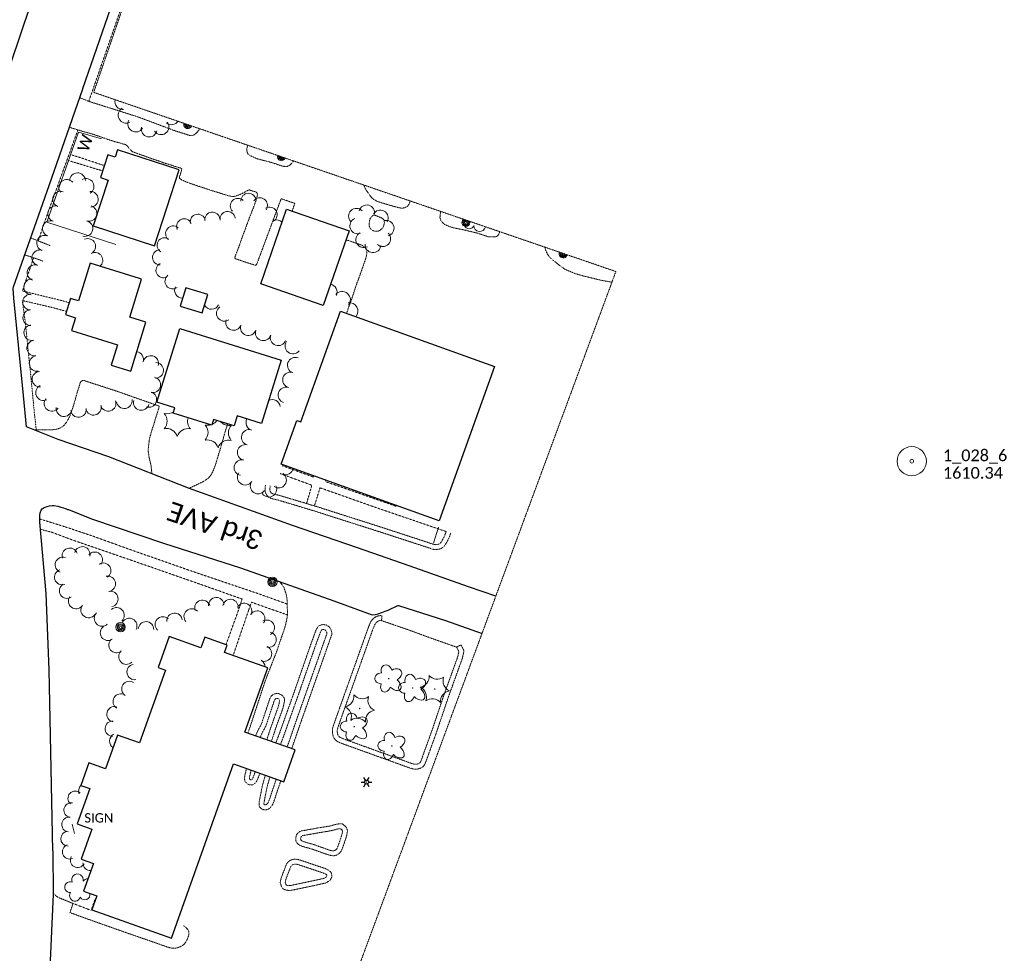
# Model space of a CAD drawing. Extents: x 386237 to 390135, y 96958 to 113752.
# Tile 15 of 116: x 387973 to 388478, y 97994 to 98474. Entities that reach past the tile are written whole.
import ezdxf
from ezdxf.enums import TextEntityAlignment as Align

# ---------------------------------------------------------------- set-up
doc = ezdxf.new("R2010")
doc.units = 0
doc.header["$MEASUREMENT"] = 0
doc.linetypes.add('Wisdot3', pattern=[0.1875, 0.125, -0.0625])
doc.linetypes.add('Wisdot5', pattern=[0.1, 0.05, -0.05])
for name, color, linetype, lineweight in [('E_BLD', 231, 'Continuous', 25), ('E_DWY', 51, 'Wisdot3', 18), ('E_LAND_Vegetation', 81, 'Continuous', 18), ('E_LTG', 21, 'Continuous', 25), ('E_MAP_Limits', 81, 'Wisdot3', 18), ('E_MAP_PassPoints', 41, 'Continuous', 18), ('E_MISCPROP', 31, 'Continuous', 18), ('E_MISCPROP_Railing', 31, 'Continuous', 18), ('E_PATH_Sidewalk', 51, 'Wisdot5', 18), ('E_RDWY', 21, 'Continuous', 25), ('E_RDWY_Name', 21, 'Continuous', 18), ('E_SGN', 21, 'Continuous', 18)]:
    doc.layers.add(name, color=color, linetype=linetype, lineweight=lineweight)
doc.styles.add('CalibriLight', font='calibril.ttf')

# ---------------------------------------------------------------- blocks, each defined once
blk = doc.blocks.new('PP')
at = {"layer": 'E_MAP_PassPoints', "lineweight": 0}
for radius in [7.5, 0.96]:
    blk.add_circle((0, 0), radius, dxfattribs=at)
blk = doc.blocks.new('LPOL')
at = {"color": 0, "linetype": 'ByBlock', "lineweight": -2, "transparency": 16777216}
for p, q in [((-4, 0), (-1.5, 0)), ((-0.75, 1.3), (-2, 3.46)), ((0.75, 1.3), (2, 3.46)), ((1.5, 0), (4, 0)), ((-2, -3.46), (-0.75, -1.3)), ((2, -3.46), (0.75, -1.3))]:
    blk.add_line(p, q, dxfattribs=at)
for radius in [1.5, 1.5, 1.5, 0.125]:
    blk.add_circle((0, 0), radius, dxfattribs=at)
blk = doc.blocks.new('CTRE')
at = {"color": 0, "linetype": 'ByBlock', "lineweight": -2, "transparency": 16777216}
blk.add_circle((0, 0), 0.223, dxfattribs=at)
for centre, start, end in [((-11.97, 8.96), 280.2067, 5.97162), ((1.81, 14.92), 220.21132, 305.97623), ((13.83, 5.89), 160.21133, 245.97624), ((-13.83, -5.9), 340.21132, 65.97623), ((-1.81, -14.93), 40.21133, 125.97624)]:
    blk.add_arc(centre, 7.87, start, end, dxfattribs=at)
at = {"color": 0, "linetype": 'ByBlock', "lineweight": -2, "transparency": 16777216, "extrusion": (0, 0, -1)}
blk.add_arc((-12.03, -9.04), 7.87, 354.07279, 79.74889, dxfattribs=at)
blk = doc.blocks.new('POLE')
at = {"color": 0, "linetype": 'ByBlock', "lineweight": -2, "transparency": 16777216}
for radius in [4.46, 3.35, 2.23, 1.12]:
    blk.add_circle((0, 0), radius, dxfattribs=at)
blk = doc.blocks.new('SIGN')
at = {"color": 0, "linetype": 'ByBlock', "lineweight": -2, "transparency": 16777216, "style": 'CalibriLight'}
blk.add_text('SIGN', height=12, dxfattribs=at).set_placement((0, 0), align=Align.MIDDLE_CENTER)
blk = doc.blocks.new('DTRE')
at = {"color": 0, "linetype": 'ByBlock', "lineweight": -2, "transparency": 16777216}
blk.add_circle((-0.18, 0), 0.183, dxfattribs=at)
for centre, major_axis, ratio in [((-1.87, 5.32), (1.36, -4.98), 0.782863), ((4.06, 2.74), (-5.27, -2.93), 0.691916), ((-5.87, 0.15), (4.93, -0.12), 0.832022), ((-2.49, -5.24), (1.8, 4.86), 0.716896), ((3.54, -3.71), (-5.01, 4.58), 0.560249)]:
    blk.add_ellipse(centre, major_axis=major_axis, ratio=ratio, start_param=1.570796, end_param=4.712389, dxfattribs=at)

msp = doc.modelspace()

# ---------------------------------------------------------------- linework, layer by layer
at = {"layer": 'E_BLD'}
for p, q in [((388018.27, 98404.41), (388014.46, 98392.67)), ((388021.96, 98403.22), (388018.27, 98404.41)), ((388023.2, 98407.01), (388021.96, 98403.22)), ((388054.83, 98396.74), (388023.2, 98407.01)), ((388014.46, 98392.67), (388018.36, 98391.4)), ((388042.16, 98357.74), (388054.83, 98396.74)), ((388018.36, 98391.4), (388010.74, 98367.95)), ((388096.73, 98338.12), (388109.98, 98376.46)), ((388109.98, 98376.46), (388142.05, 98365.37)), ((388010.74, 98367.95), (388042.16, 98357.74)), ((388142.05, 98365.37), (388128.81, 98327.03)), ((388009.1, 98348.72), (388003.09, 98329.36)), ((388034.45, 98340.85), (388009.1, 98348.72)), ((388029.5, 98320.98), (388035.56, 98340.5)), ((388035.56, 98340.5), (388034.45, 98340.85)), ((388128.81, 98327.03), (388096.73, 98338.12)), ((388058.22, 98336.14), (388055.3, 98326.7)), ((388069.61, 98332.63), (388058.22, 98336.14)), ((388066.7, 98323.19), (388069.61, 98332.63)), ((387999.02, 98330.62), (387996.45, 98322.33)), ((388003.09, 98329.36), (387999.02, 98330.62)), ((387996.45, 98322.33), (388001.59, 98320.74)), ((388055.3, 98326.7), (388066.7, 98323.19)), ((388117.33, 98267.25), (388137.73, 98324.04)), ((388137.73, 98324.04), (388216.77, 98295.65)), ((388001.59, 98320.74), (387999.53, 98314.11)), ((388037.79, 98318.41), (388029.5, 98320.98)), ((388029.99, 98293.28), (388037.79, 98318.41)), ((387999.53, 98314.11), (388023.13, 98306.79)), ((388043.37, 98277.32), (388055.12, 98315.16)), ((388055.12, 98315.16), (388107.22, 98298.98)), ((388023.13, 98306.79), (388019.9, 98296.41)), ((388107.22, 98298.98), (388097.12, 98266.45)), ((388019.9, 98296.41), (388029.99, 98293.28)), ((388216.77, 98295.65), (388188.34, 98216.51)), ((388052.63, 98274.45), (388043.37, 98277.32)), ((388051.81, 98271.81), (388052.63, 98274.45)), ((388071.66, 98265.65), (388051.81, 98271.81)), ((388072.54, 98268.5), (388071.66, 98265.65)), ((388083.09, 98265.23), (388072.54, 98268.5)), ((388084.67, 98270.31), (388083.09, 98265.23)), ((388097.12, 98266.45), (388084.67, 98270.31)), ((388107.23, 98245.64), (388115.25, 98267.99)), ((388115.25, 98267.99), (388117.33, 98267.25)), ((388188.34, 98216.51), (388107.23, 98245.64)), ((388049.76, 98157.15), (388044.05, 98141.13)), ((388066.04, 98151.34), (388049.76, 98157.15)), ((388068, 98156.84), (388066.04, 98151.34)), ((388079.48, 98152.74), (388068, 98156.84)), ((388078.13, 98148.97), (388079.48, 98152.74)), ((388100.38, 98141.03), (388078.13, 98148.97)), ((388047.75, 98139.8), (388034.43, 98102.47)), ((388044.05, 98141.13), (388047.75, 98139.8)), ((388088.61, 98108.04), (388100.38, 98141.03)), ((388023.22, 98106.47), (388017.07, 98089.24)), ((388034.43, 98102.47), (388023.22, 98106.47)), ((388114.38, 98098.85), (388088.61, 98108.04)), ((388108.56, 98082.56), (388114.38, 98098.85)), ((388008.53, 98092.29), (388004.37, 98080.62)), ((388017.07, 98089.24), (388008.53, 98092.29)), ((388050.86, 98002.2), (388082.8, 98091.75)), ((388082.8, 98091.75), (388108.56, 98082.56)), ((388004.37, 98080.62), (388008.91, 98079)), ((388008.91, 98079), (388002.47, 98060.92)), ((388002.47, 98060.92), (388010.09, 98058.2)), ((388010.09, 98058.2), (388004.61, 98042.83)), ((388004.61, 98042.83), (388010.85, 98040.61)), ((388010.85, 98040.61), (388005.77, 98026.35)), ((388005.77, 98026.35), (388012.56, 98023.93)), ((388012.56, 98023.93), (388010, 98016.77)), ((388010, 98016.77), (388050.86, 98002.2))]:
    msp.add_line(p, q, dxfattribs=at)
at = {"layer": 'E_DWY', "flags": 128}
for points in [[(388065.29, 98417.81), (388065, 98417.16), (388064.02, 98415.9), (388062.91, 98414.9), (388061.72, 98414.26), (388059.95, 98414.38), (388058.26, 98414.98), (388056.73, 98415.5), (388054.8, 98416.05), (388052.99, 98416.63), (388033.05, 98424.07), (388008.48, 98431.82), (388003.82, 98433.7)], [(387998.53, 98418.5), (388006.33, 98416.12), (388008.85, 98415.48), (388011.51, 98414.65), (388013.85, 98413.83), (388016.35, 98412.97), (388018, 98412.38), (388019.59, 98411.85), (388021.91, 98411.1), (388024.16, 98410.56), (388025.97, 98409.98), (388027.46, 98409.57), (388028.39, 98408.74), (388029.38, 98407.44), (388030.83, 98406), (388034.08, 98404.8), (388038.36, 98403.3), (388041.36, 98402.19), (388043.86, 98401.41), (388046.94, 98400.28), (388048.91, 98399.67), (388050.87, 98399.11), (388052.67, 98398.45), (388053.92, 98398.09), (388054.64, 98397.83), (388055.16, 98397.74), (388055.74, 98397.54), (388056.16, 98397.16), (388056.01, 98396.19), (388055.53, 98394.6), (388055.04, 98393.21), (388055.02, 98392.4), (388056, 98391.58), (388057.91, 98390.72), (388059.87, 98389.96), (388063.45, 98388.7), (388066.71, 98387.66), (388069.62, 98386.64), (388072.19, 98385.83), (388075.21, 98384.92), (388077.86, 98384.07), (388079.77, 98383.48), (388082.41, 98382.89), (388083.8, 98383.16), (388086.22, 98384.08), (388088.3, 98385.1), (388089.63, 98385.92), (388090.85, 98386.39), (388092.34, 98385.85), (388093.39, 98385.56), (388093.97, 98385.43), (388094.86, 98384.87), (388095, 98383.52), (388094.69, 98382.29), (388094.1, 98380.4), (388093.39, 98378.35), (388091.8, 98374.32), (388090.53, 98371.04), (388089, 98366.92), (388087.89, 98363.8), (388086.94, 98361.32), (388086.16, 98359.11), (388085.65, 98357.59), (388085.18, 98356.3), (388084.5, 98354.64), (388083.78, 98352.75), (388083.42, 98351.9), (388083.55, 98351.14), (388084.21, 98350.87), (388086.27, 98350.2), (388087.89, 98349.61), (388089.35, 98349.12), (388090.62, 98348.76), (388092.03, 98348.32), (388092.73, 98348.09), (388093.28, 98347.88), (388093.79, 98347.66), (388093.83, 98347.63), (388094.26, 98347.69), (388094.69, 98348.26), (388107.13, 98381.69), (388107.49, 98381.71), (388108.77, 98381.31), (388114.2, 98379.46), (388112.86, 98375.46)], [(388113.61, 98401.23), (388113.01, 98400.43), (388111.62, 98399.06), (388110.11, 98398.33), (388108.05, 98398.53), (388106.08, 98399.18), (388103.94, 98399.88), (388101.69, 98400.59), (388100.44, 98400.96), (388095.01, 98402.29), (388093.46, 98402.97), (388091.52, 98403.85), (388090.17, 98404.84), (388089.62, 98406.15), (388089.55, 98407.34), (388089.89, 98408.82), (388090.23, 98409.26)], [(388173.47, 98380.7), (388173, 98379.34), (388172.23, 98378.06), (388170.7, 98377.24), (388169.18, 98376.94), (388167.74, 98377.24), (388165.76, 98377.68), (388163.38, 98378.4), (388161.48, 98378.93), (388158.59, 98379.8), (388156.37, 98380.58), (388154.65, 98381.56), (388153.53, 98382.55), (388150.9, 98386.16), (388149.91, 98388.16), (388149.67, 98388.86)], [(388152.31, 98368.47), (388152.63, 98370.87), (388152.93, 98371.71), (388153.68, 98372.7), (388154.2, 98373.14), (388154.84, 98373.34), (388155.33, 98373.41), (388159.19, 98371.8)], [(388219.46, 98364.91), (388218.9, 98363.56), (388218.16, 98362.6), (388217.26, 98362.33), (388215.57, 98362.21), (388213.68, 98362.28), (388210.96, 98363.18), (388208.1, 98364.14), (388205.73, 98364.73), (388203.26, 98365.31), (388200.28, 98366), (388197.59, 98366.54), (388195.59, 98366.96), (388193.63, 98367.53), (388191.12, 98368.67), (388189.24, 98370.45), (388188.73, 98372.11), (388188.81, 98373.57), (388189.12, 98375.32)], [(388159.19, 98371.8), (388160, 98370.86), (388160.26, 98369.53), (388159.76, 98367.62), (388158.92, 98366.42), (388157.96, 98365.64), (388156.96, 98365.2), (388155.55, 98365.15), (388154.02, 98365.58), (388153.05, 98366.49), (388152.53, 98367.44), (388152.31, 98368.47)], [(387978.67, 98361.72), (387988.56, 98357.79)], [(388140.8, 98322.93), (388141.67, 98325.61), (388142.41, 98327.64), (388142.72, 98328.43), (388143.46, 98330.45), (388144.09, 98332.38), (388144.82, 98334.58), (388145.5, 98336.79), (388146.48, 98339.45), (388147.32, 98341.67), (388148.4, 98344.7), (388149.23, 98347.09), (388150.52, 98350.82), (388150.96, 98352.41), (388151.19, 98353.47), (388151.18, 98355.27), (388150.3, 98356.9), (388149.42, 98357.55), (388148.59, 98358.03), (388140.48, 98360.82)], [(387975.61, 98353.02), (387977.97, 98352.25), (387979.87, 98351.58), (387981.98, 98350.89), (387983.89, 98350.19), (387984.95, 98349.77)], [(388277.03, 98339), (388271.93, 98339.88), (388263.58, 98341.87), (388257.98, 98343.46), (388252.88, 98345.64), (388249.5, 98348.1), (388246.39, 98350.61), (388244.93, 98351.91), (388243.78, 98353.69), (388242.94, 98355.61), (388242.61, 98356.97)], [(388040.9, 98240.62), (388040.37, 98245.17), (388039.88, 98247.05), (388039.4, 98249.01), (388039.23, 98250.44), (388038.99, 98252.22), (388039.02, 98253.93), (388039.28, 98256.21), (388039.49, 98257.97), (388039.75, 98259.19), (388040.26, 98260.97), (388040.77, 98262.82), (388041.16, 98264.08), (388041.82, 98265.85), (388042.18, 98267.13), (388042.57, 98268.76), (388042.72, 98269.13), (388043.36, 98271.04), (388043.95, 98272.91), (388044.43, 98274.56), (388044.63, 98275.27), (388044.65, 98275.37), (388022.71, 98283.07), (388005.66, 98288.62), (388004.74, 98288.32), (388004.17, 98287.65), (388003.51, 98285.49), (388002.68, 98283.06), (388001.61, 98279.2), (388000.65, 98275.8), (387999.67, 98272.9), (387998.8, 98270.42), (387997.84, 98268.46), (387996.99, 98267.18), (387996.01, 98265.71), (387993.95, 98264.2), (387992.11, 98263.56), (387991, 98263.4), (387989.86, 98263.23), (387980.49, 98263.14)], [(388059.92, 98233.19), (388066.8, 98236.41), (388069.79, 98238.29), (388070.73, 98239.42), (388071.58, 98240.71), (388072.06, 98241.62), (388072.82, 98243.48), (388073.51, 98245.33), (388074.32, 98248.05), (388075.29, 98251.25), (388075.93, 98253.33), (388076.64, 98255.77), (388077.21, 98257.8), (388078.2, 98261.39), (388079.72, 98266.27)], [(388194.26, 98210.07), (388193.16, 98207.21), (388191.96, 98205.02), (388190.77, 98203.3), (388189.38, 98202.24), (388187.82, 98201.86), (388186.5, 98201.73), (388184.79, 98201.92), (388183.71, 98202.38), (388159.43, 98210.32), (388124.13, 98221.58), (388105.79, 98227.1), (388103.03, 98227.72), (388101.94, 98228.06), (388100.61, 98228.73), (388099.6, 98229.98), (388099, 98231.48), (388098.91, 98232.59), (388099.01, 98233.97), (388099.15, 98234.84)], [(388191.93, 98210.97), (388190.89, 98208.26), (388189.83, 98206.34), (388188.94, 98205.05), (388188.28, 98204.54), (388187.4, 98204.34), (388186.51, 98204.25), (388185.44, 98204.36), (388184.59, 98204.73), (388160.19, 98212.7), (388124.87, 98223.97), (388106.42, 98229.51), (388103.68, 98230.14), (388102.87, 98230.39), (388102.21, 98230.72), (388101.78, 98231.25), (388101.46, 98232.06), (388101.41, 98232.6), (388101.49, 98233.68), (388101.62, 98234.44)], [(388106.56, 98185.2), (388108.65, 98182.26), (388109.78, 98178.8), (388110.3, 98175.8), (388110.28, 98173.23), (388110.36, 98171.22), (388110.51, 98168.79), (388110.22, 98166.59), (388109.85, 98164.62), (388109.33, 98162.57), (388108.53, 98159.96), (388107.5, 98157.04), (388106.73, 98154.87), (388105.64, 98151.57), (388105.02, 98149.75), (388099.13, 98134.66), (388090.19, 98107.48)], [(388158.72, 98165.25), (388159.03, 98167.73), (388158.18, 98167.84), (388156.98, 98167.69), (388155.99, 98167.29), (388154.85, 98166.62), (388153.98, 98165.75), (388153.38, 98164.99), (388152.85, 98163.86), (388152.53, 98163.13), (388152.2, 98162.4), (388146.16, 98145.43), (388137.01, 98119.83), (388134.03, 98111.37), (388133.52, 98109.49), (388133.48, 98108.12), (388133.65, 98107.02), (388133.86, 98106.08), (388134.25, 98105.12), (388135.1, 98103.94), (388136.04, 98103.27), (388136.65, 98102.95), (388137.29, 98102.65), (388138, 98102.33), (388172.25, 98089.98), (388173.9, 98089.39), (388175.15, 98089.1), (388176.74, 98088.98), (388178.64, 98089.46), (388180.14, 98090.38), (388181, 98091.56), (388181.6, 98093.11), (388186.91, 98107.79), (388193.07, 98126.07), (388200.21, 98145.83), (388201.06, 98149.78), (388199.51, 98152.8), (388197.28, 98151.65)], [(388158.72, 98165.25), (388158.17, 98165.32), (388157.61, 98165.25), (388157.11, 98165.05), (388156.4, 98164.63), (388155.84, 98164.07), (388155.51, 98163.66), (388155.13, 98162.83), (388154.81, 98162.11), (388154.52, 98161.47), (388148.51, 98144.59), (388139.37, 98119), (388136.42, 98110.63), (388136.01, 98109.12), (388135.99, 98108.28), (388136.11, 98107.48), (388136.25, 98106.83), (388136.45, 98106.34), (388136.89, 98105.74), (388137.36, 98105.4), (388137.76, 98105.19), (388138.33, 98104.93), (388138.93, 98104.65), (388173.1, 98092.33), (388174.61, 98091.79), (388175.53, 98091.58), (388176.52, 98091.5), (388177.66, 98091.79), (388178.41, 98092.25), (388178.78, 98092.76), (388179.26, 98093.99), (388184.54, 98108.61), (388190.71, 98126.9), (388197.8, 98146.53), (388198.43, 98149.43), (388197.28, 98151.65)], [(388158.72, 98165.25), (388172.07, 98160.7), (388181.36, 98157.26), (388197.3, 98151.62)], [(388104.46, 98102.39), (388106.7, 98108.39), (388113.46, 98127.35), (388122.5, 98153.29), (388124.73, 98159.4), (388125.3, 98160.76), (388126.28, 98162.42), (388127.59, 98162.99), (388128.68, 98163.23), (388129.78, 98163.16), (388130.93, 98162.69), (388131.92, 98162), (388132.67, 98160.88), (388133.09, 98159.77), (388133.18, 98158.78), (388133.14, 98157.99), (388128.1, 98143.63), (388117.19, 98112.75), (388112.63, 98099.48)], [(388106.81, 98101.55), (388109.05, 98107.54), (388115.81, 98126.52), (388124.85, 98152.45), (388127.06, 98158.49), (388127.54, 98159.64), (388128.02, 98160.45), (388128.37, 98160.6), (388128.87, 98160.71), (388129.22, 98160.69), (388129.73, 98160.48), (388130.1, 98160.22), (388130.43, 98159.73), (388130.63, 98159.2), (388130.67, 98158.73), (388130.66, 98158.48), (388125.74, 98144.46), (388114.83, 98113.57), (388110.28, 98100.32)], [(388102.16, 98103.21), (388104.56, 98110.45), (388108.05, 98120.08), (388108.39, 98121.36), (388108.61, 98122.31), (388108.93, 98124.04), (388108.83, 98125.55), (388107.89, 98126.73), (388106.77, 98127.48), (388105.29, 98127.89), (388103.75, 98127.69), (388102.26, 98126.68), (388101.42, 98125.33), (388097.06, 98112.12), (388096.41, 98110.96), (388095.66, 98109.58), (388094.64, 98107.5), (388094.12, 98106.08)], [(388099.8, 98104.05), (388102.19, 98111.26), (388105.66, 98120.82), (388105.96, 98121.96), (388106.16, 98122.82), (388106.41, 98124.19), (388106.39, 98124.6), (388106.17, 98124.87), (388105.71, 98125.18), (388105.11, 98125.34), (388104.66, 98125.29), (388104.11, 98124.91), (388103.71, 98124.26), (388099.36, 98111.11), (388098.6, 98109.75), (388097.88, 98108.43), (388096.94, 98106.52), (388096.48, 98105.24)], [(388089.43, 98089.39), (388088.81, 98086.72), (388088.56, 98085.62), (388088.35, 98084.23), (388088.71, 98082.53), (388090.64, 98080.89), (388092.9, 98081.04), (388094.25, 98082.17), (388094.99, 98083.45), (388095.23, 98084.09), (388095.25, 98084.14), (388096.31, 98086.94)], [(388091.8, 98088.54), (388091.25, 98086.16), (388091.02, 98085.16), (388090.89, 98084.3), (388090.98, 98083.88), (388091.48, 98083.46), (388091.92, 98083.49), (388092.31, 98083.8), (388092.72, 98084.52), (388092.93, 98085.08), (388092.96, 98085.14), (388093.96, 98087.77)], [(388099.11, 98085.94), (388097.73, 98081.16), (388097.21, 98078.85), (388096.86, 98076.93), (388096.51, 98075.28), (388096.18, 98073.66), (388095.89, 98071.96), (388095.9, 98069.79), (388097.59, 98068.34), (388099.21, 98068.04), (388100.48, 98068.42), (388101.41, 98069.02), (388102.6, 98070.43), (388103.35, 98072.08), (388103.96, 98073.67), (388104.48, 98075.51), (388107.06, 98083.1)], [(388101.47, 98085.09), (388100.15, 98080.54), (388099.66, 98078.35), (388099.31, 98076.44), (388098.96, 98074.77), (388098.64, 98073.2), (388098.39, 98071.75), (388098.39, 98070.95), (388098.71, 98070.68), (388099.07, 98070.61), (388099.42, 98070.71), (388099.73, 98070.92), (388100.47, 98071.78), (388101.05, 98073.05), (388101.58, 98074.46), (388102.1, 98076.26), (388104.71, 98083.94)], [(388126.66, 98058.93), (388117.39, 98057.26), (388115.88, 98056.44), (388115.02, 98055.11), (388114.71, 98053.75), (388114.76, 98052.21), (388115.62, 98050.77), (388116.59, 98050.02), (388117.4, 98049.69), (388117.78, 98049.52), (388118.09, 98049.36), (388123.41, 98047.85)], [(388123.25, 98047.9), (388130.73, 98045.23), (388131.59, 98044.95), (388132.66, 98044.71), (388134.12, 98044.51), (388135.62, 98044.82), (388137.01, 98045.77), (388137.93, 98046.81), (388138.59, 98048.22), (388139.34, 98050.29), (388139.68, 98051.31), (388140.21, 98052.86), (388140.6, 98054.17), (388140.96, 98055.4), (388141.3, 98057.39), (388140.6, 98059.28), (388138.6, 98060.91), (388136.51, 98060.85), (388134.92, 98060.57), (388132.72, 98059.92), (388130.62, 98059.53), (388128.84, 98059.29), (388127.34, 98059.01), (388126.81, 98058.95)], [(388127.11, 98056.47), (388118.23, 98054.87), (388117.64, 98054.55), (388117.36, 98054.12), (388117.22, 98053.51), (388117.24, 98052.93), (388117.52, 98052.46), (388117.85, 98052.21), (388118.38, 98051.99), (388118.87, 98051.78), (388119.03, 98051.69), (388124.09, 98050.26)], [(388124.09, 98050.26), (388131.53, 98047.59), (388132.24, 98047.37), (388133.1, 98047.18), (388134.04, 98047.05), (388134.62, 98047.17), (388135.34, 98047.66), (388135.82, 98048.2), (388136.27, 98049.18), (388136.98, 98051.12), (388137.32, 98052.12), (388137.83, 98053.62), (388138.2, 98054.88), (388138.52, 98055.97), (388138.72, 98057.15), (388138.49, 98057.77), (388137.74, 98058.39), (388136.77, 98058.36), (388135.49, 98058.13), (388133.31, 98057.49), (388131.02, 98057.06), (388129.24, 98056.82), (388127.72, 98056.54), (388127.11, 98056.47)], [(388123.45, 98029.14), (388112.74, 98026.85), (388111.66, 98026.73), (388110.11, 98026.83), (388108.41, 98027.34), (388107.28, 98028.8), (388106.71, 98030.85), (388107.08, 98032.57), (388107.55, 98034.02), (388107.84, 98034.84), (388108.33, 98036.1), (388108.91, 98037.57), (388109.46, 98039.04), (388109.89, 98040.16), (388110.57, 98041.14), (388111.51, 98041.99), (388112.65, 98042.49), (388113.79, 98042.8), (388114.97, 98042.78), (388115.67, 98042.66), (388115.97, 98042.63), (388122.1, 98040.58)], [(388122.93, 98031.59), (388112.35, 98029.32), (388111.61, 98029.24), (388110.55, 98029.31), (388109.9, 98029.5), (388109.56, 98029.94), (388109.28, 98030.93), (388109.49, 98031.92), (388109.91, 98033.21), (388110.19, 98033.96), (388110.66, 98035.19), (388111.24, 98036.67), (388111.8, 98038.15), (388112.12, 98038.98), (388112.46, 98039.48), (388112.88, 98039.86), (388113.49, 98040.13), (388114.11, 98040.3), (388114.74, 98040.28), (388115.31, 98040.19), (388115.41, 98040.18), (388121.31, 98038.21)], [(388122.1, 98040.58), (388130.07, 98037.92), (388130.9, 98037.49), (388131.69, 98037.09), (388132.79, 98036.06), (388133.35, 98034.05), (388132.46, 98032.08), (388130.29, 98030.64), (388123.46, 98029.14)], [(388121.31, 98038.21), (388129.09, 98035.62), (388129.76, 98035.26), (388130.25, 98035.02), (388130.57, 98034.71), (388130.7, 98034.25), (388130.48, 98033.77), (388129.3, 98032.98), (388122.93, 98031.59)], [(387990.2, 98025.57), (387991.73, 98023.83), (387992.83, 98023.18), (387994.79, 98022.33), (388000.35, 98020.06), (387998.8, 98015.36), (388008.18, 98011.95), (388021.8, 98007.14), (388029.9, 98004.28), (388041.17, 98000.39), (388048.85, 97997.66), (388051.23, 97997.07), (388053.11, 97997.11), (388055.46, 97997.83), (388057.3, 97998.97), (388058.09, 98000.04), (388058.94, 98001.49), (388059.5, 98002.95), (388059.78, 98003.81), (388059.9, 98004.38), (388059.88, 98005.48), (388059.71, 98005.9), (388059.37, 98006.49), (388058.11, 98007.98), (388057.21, 98008.59), (388057.12, 98008.63)]]:
    msp.add_lwpolyline(points, dxfattribs=at)
at = {"layer": 'E_LAND_Vegetation'}
for centre, radius, start, end in [((388025.88, 98431.71), 4.04, 166.1213, 276.4698), ((388027.56, 98424.73), 4.04, 118.7146, 298.6993), ((388032.53, 98420.13), 4.04, 149.561, 329.5457), ((388039.46, 98417.62), 4.04, 167.3743, 347.359), ((388045.57, 98418.77), 4.04, 214.8027, 34.7874), ((388050.94, 98423.89), 4.04, 230.5715, 325.3647), ((388002.67, 98391.12), 4.01, 1.0844, 181.0691), ((387997.13, 98387.72), 4.01, 39.8063, 219.791), ((388007.11, 98388.18), 4.01, 299.7703, 119.755), ((387993.94, 98381.66), 4.01, 70.3564, 250.3411), ((388009.29, 98381.57), 4.01, 273.1444, 93.1291), ((388090.42, 98380.75), 3.9, 1.6025, 181.5872), ((387991.4, 98374.13), 4.01, 72.2474, 252.2321), ((388008.56, 98374.29), 4.01, 254.7961, 74.7808), ((388084.98, 98378.14), 3.9, 44.6009, 224.5856), ((388096.28, 98378.43), 3.9, 324.5119, 144.4966), ((388101.26, 98373.63), 3.9, 301.4087, 121.3934), ((388151.14, 98374.61), 4.03, 345.2953, 165.28), ((388064.42, 98370.02), 3.9, 12.3526, 192.3373), ((388071.88, 98371.09), 3.9, 5.3648, 185.3495), ((388079.75, 98371.39), 3.9, 8.0545, 188.0392), ((388145.87, 98372.87), 4.03, 43.8177, 223.8024), ((388158.15, 98371.97), 4.03, 331.3864, 151.3711), ((387988.7, 98366.52), 4.01, 70.7893, 250.774), ((388006.49, 98366.53), 4.01, 255.1442, 75.1289), ((388051.8, 98363.96), 3.9, 50.568, 230.5527), ((388057.41, 98367.66), 3.9, 23.2354, 203.22), ((388104.91, 98367.08), 3.9, 44.717, 113.2404), ((388146.5, 98367.92), 4.03, 111.7794, 291.7641), ((388161.14, 98366.68), 4.03, 284.0386, 104.0233), ((388203.71, 98368.99), 2.61, 132.301, 340.3165), ((388209.14, 98367.99), 2.97, 177.6787, 349.5614), ((387985.78, 98359.03), 4.01, 70.201, 250.1857), ((388149.58, 98360.77), 4.03, 118.4426, 298.4273), ((388159.34, 98361.33), 4.03, 226.1632, 46.1478), ((388007.95, 98357.37), 4.01, 294.8619, 114.8466), ((388047.4, 98357.94), 3.9, 59.9377, 239.9224), ((388154.34, 98358.22), 4.03, 175.0889, 355.0736), ((387983.28, 98351.53), 4.01, 73.1249, 253.1096), ((388011.62, 98350.25), 4.01, 309.324, 114.7864), ((388045.06, 98351.76), 3.9, 91.6343, 271.619), ((387980.8, 98343.84), 4.01, 71.5343, 251.519), ((388013.08, 98343.52), 4.01, 53.2983, 87.2122), ((388046.85, 98345.16), 3.9, 115.6793, 295.664), ((388051.46, 98339.41), 3.9, 127.0702, 307.0548), ((387979.06, 98336.59), 4.01, 86.255, 266.2397), ((388131.64, 98333.84), 4.27, 335.9419, 76.9698), ((387978.53, 98328.78), 4.01, 91.0836, 271.0683), ((388056.43, 98334.77), 3.9, 152.9346, 272.373), ((388138.47, 98329.94), 4.27, 319.6662, 139.6509), ((388071.46, 98329.13), 4.03, 208.9792, 332.9179), ((388142.38, 98324.19), 4.27, 316.5605, 101.3364), ((387978.64, 98320.74), 4.01, 90.5861, 270.5708), ((388078.05, 98322.98), 4.03, 123.9659, 303.9506), ((387979.17, 98313.11), 4.01, 100.4239, 280.4086), ((388082.81, 98318.32), 4.03, 159.3434, 339.3281), ((388090.34, 98315.63), 4.03, 161.3528, 341.3374), ((388097.98, 98313.02), 4.03, 161.1574, 341.1421), ((388105.67, 98310.48), 4.03, 160.2753, 340.26), ((387980.69, 98305.17), 4.01, 98.7127, 278.6973), ((388113.21, 98306.25), 4.03, 142.6779, 322.6626), ((388032.52, 98299.29), 4.01, 343.9141, 81.8431), ((387981.9, 98297.25), 4.01, 98.7127, 278.6973), ((388040.29, 98297.27), 4.01, 344.3269, 164.3116), ((388042.8, 98293.73), 4.01, 269.2178, 89.2025), ((388114.5, 98296.34), 4.03, 69.7875, 249.7722), ((387983.41, 98289.16), 4.01, 93.0421, 273.0268), ((388112, 98288.81), 4.03, 73.2486, 253.2332), ((388041.3, 98286.32), 4.01, 256.9511, 76.9358), ((387985.21, 98282.28), 4.01, 116.0184, 296.0031), ((388039.27, 98278.76), 4.01, 251.6749, 71.6595), ((388109.67, 98281.03), 4.03, 71.6955, 251.6802), ((387989.56, 98276.78), 4.01, 141.2738, 321.2585), ((388018.42, 98276.83), 4.01, 197.7044, 17.689), ((388026.68, 98278.18), 4.01, 187.8639, 7.8486), ((388035.41, 98277.24), 4.01, 165.8908, 345.8755), ((388102.66, 98274.71), 4.03, 5.5066, 117.4765), ((387995.75, 98274.06), 4.01, 171.1512, 351.1359), ((388003.16, 98273.65), 4.01, 186.4394, 6.4241), ((388010.85, 98274.76), 4.01, 193.2103, 13.195), ((388042.97, 98267.67), 5.72, 316.8155, 42.5804), ((388048.49, 98277.11), 5.72, 256.8155, 308.7011), ((388064.86, 98267.55), 5.72, 160.7581, 222.5804), ((388069.47, 98271.25), 5.72, 293.6864, 325.3345), ((388080.41, 98271.19), 5.72, 221.65, 282.5804), ((388093.22, 98266.9), 4.03, 152.4567, 251.6554), ((388048.39, 98258.16), 5.72, 16.8155, 102.5804), ((388059.34, 98258.11), 5.72, 76.8155, 162.5804), ((388063.95, 98261.8), 5.72, 316.8155, 42.5804), ((388069.47, 98271.25), 5.72, 256.8155, 287.65), ((388085.83, 98261.68), 5.72, 136.8155, 222.5804), ((388090.83, 98259.32), 4.03, 74.8698, 254.8545), ((388069.37, 98252.29), 5.72, 16.8155, 102.5804), ((388080.31, 98252.24), 5.72, 76.8155, 162.5804), ((388088.8, 98251.58), 4.03, 76.5499, 256.5346), ((388087.07, 98243.8), 4.03, 79.0466, 259.0312), ((388088.76, 98238.91), 4.03, 145.2171, 325.2018), ((388109.38, 98244.19), 4.03, 246.291, 349.28), ((388095.37, 98234.36), 4.03, 146.2326, 326.2173), ((388105.87, 98237.43), 4.03, 234.9249, 54.9096), ((388100.9, 98232.73), 4.03, 205.3863, 25.3709), ((387998.69, 98198.57), 3.96, 19.6966, 199.6813), ((388005.13, 98199.28), 3.96, 345.1278, 165.1125), ((388011.5, 98196.54), 3.96, 320.4364, 140.421), ((387995.15, 98193.87), 3.96, 70.5977, 250.5823), ((387994.79, 98187.58), 3.96, 108.931, 288.9157), ((388015.86, 98190.89), 3.96, 301.4955, 121.4802), ((388018.22, 98184.15), 3.96, 281.574, 101.5587), ((387997.32, 98180.63), 3.96, 122.8757, 302.8604), ((388019.54, 98176.36), 3.96, 281.3042, 101.2889), ((388001.91, 98175.28), 3.96, 143.3882, 323.3729), ((388066.76, 98171.8), 3.96, 18.8655, 198.8502), ((388073.91, 98173.15), 3.96, 3.2126, 183.1973), ((388081.21, 98172.24), 3.96, 348.2233, 168.208), ((388008.35, 98170.69), 3.96, 143.5977, 323.5824), ((388022.71, 98168), 3.96, 312.458, 132.4427), ((388061.26, 98167.41), 3.96, 41.8209, 221.8056), ((388088.17, 98170.23), 3.96, 330.3793, 150.364), ((388094.9, 98166.31), 3.96, 326.8856, 146.8703), ((388015.21, 98166.32), 3.96, 133.6692, 313.6539), ((388029.25, 98162.57), 3.96, 331.5443, 151.529), ((388046.46, 98163.32), 3.96, 47.2261, 227.2108), ((388052.51, 98165.17), 3.96, 5.9218, 185.9065), ((388099.78, 98161.62), 3.96, 299.2322, 119.2169), ((388018.3, 98159), 3.96, 124.0786, 304.0632), ((388037.84, 98160.81), 3.96, 357.7809, 177.7656), ((388022.71, 98152.68), 3.96, 129.5772, 309.5618), ((388100.75, 98155.45), 3.96, 257.2836, 77.2683), ((388098.42, 98148.3), 3.96, 246.8781, 66.8628), ((388027.79, 98146.77), 3.96, 132.898, 312.8826), ((388094.96, 98141.5), 3.96, 0.7797, 59.4161), ((388031.97, 98138.89), 3.96, 100.1632, 280.1478), ((388029.3, 98130.19), 3.96, 56.8563, 236.841), ((388024.88, 98123.7), 3.96, 58.6271, 238.6118), ((388021.68, 98117.2), 3.96, 75.9481, 255.9328), ((388020.79, 98109.77), 3.96, 86.9991, 266.9838), ((388023.04, 98103.4), 3.96, 117.9419, 237.8119), ((388006.97, 98077.87), 3.78, 133.4467, 204.687), ((388001.53, 98074), 3.78, 47.6441, 227.6288), ((387999.44, 98067.98), 3.78, 80.1887, 260.1734), ((387998.35, 98060.59), 3.78, 82.6191, 262.6038), ((387997.83, 98053.3), 3.78, 89.4106, 269.3953), ((387998.69, 98046.63), 3.78, 111.3004, 291.285), ((388002.77, 98042.28), 3.78, 150.804, 330.7887), ((388009.24, 98040.7), 3.78, 175.5139, 274.5092), ((388002.63, 98032.25), 2.97, 344.41, 205.6439), ((387998.88, 98028.4), 2.78, 67.3809, 275.1539), ((388007.93, 98029.76), 2.97, 87.9133, 145.0341), ((388001.39, 98024), 2.78, 144.0579, 345.0689), ((388006.41, 98024.46), 2.61, 206.766, 17.3093)]:
    msp.add_arc(centre, radius, start, end, dxfattribs=at)
at = {"layer": 'E_MAP_Limits', "lineweight": 0, "flags": 128}
for points in [[(388066.59, 98598.25), (388010.96, 98436.45)], [(388010.96, 98436.45), (388279.05, 98344.47)], [(388279.05, 98344.47), (388147.95, 97990.03)]]:
    msp.add_lwpolyline(points, dxfattribs=at)
at = {"layer": 'E_MISCPROP'}
for centre, radius in [((388202.02, 98369.56), 1.01), ((388202.03, 98369.57), 0.502)]:
    msp.add_circle(centre, radius, dxfattribs=at)
for centre, radius, start, end in [((388059.25, 98419.86), 2.02, 160.5349, 341.5885), ((388059.25, 98419.88), 1.52, 160.8562, 341.2672), ((388059.25, 98419.84), 1.01, 158.4933, 343.63), ((388059.25, 98419.85), 0.502, 157.0286, 345.0947), ((388107.4, 98403.37), 2.02, 161.2847, 340.8386), ((388107.4, 98403.39), 1.52, 161.8528, 340.2706), ((388107.39, 98403.35), 1.01, 159.9948, 342.1286), ((388107.4, 98403.36), 0.502, 160.0476, 342.0758), ((388202.03, 98369.59), 2.02, 123.3508, 18.7726), ((388202.03, 98369.6), 1.52, 107.5178, 34.6056), ((388252.01, 98353.5), 2.02, 154.5848, 347.5385), ((388252.01, 98353.52), 1.52, 152.9394, 349.1839), ((388252.01, 98353.48), 1.01, 146.4566, 355.6668), ((388252.01, 98353.49), 0.502, 131.9172, 10.2062)]:
    msp.add_arc(centre, radius, start, end, dxfattribs=at)
at = {"layer": 'E_MISCPROP_Railing', "flags": 128}
msp.add_lwpolyline([(388022.28, 98358.34), (387986.91, 98369.8), (388003.22, 98415.97), (388015.01, 98412.57)], dxfattribs=at)
at = {"layer": 'E_PATH_Sidewalk', "flags": 128}
for points in [[(388037.54, 98513.75), (388036.95, 98514), (388010.15, 98436.73), (388008.44, 98431.84)], [(388002.86, 98417.18), (387995.04, 98395.58), (387985.55, 98369.36), (387982.52, 98360.19)], [(387999.15, 98404.45), (388004.17, 98402.91), (388009.07, 98401.27)], [(387998.08, 98401.42), (388005.9, 98399.05), (388012.31, 98397.08), (388015.58, 98396.11)], [(388009.07, 98401.27), (388016.47, 98398.84)], [(387980.13, 98351.5), (387975.46, 98337.84), (387974.49, 98334.47), (387984.09, 98332.09), (387991.32, 98330.37), (387998.38, 98328.53)], [(387996.98, 98324.02), (387989.88, 98325.96), (387974.34, 98329.59), (387975.7, 98319.62), (387978.81, 98289.67), (387980.54, 98271.46), (387981.5, 98263.15)], [(388107.77, 98244.78), (388123.76, 98238.97), (388123.92, 98239.65)], [(388120.23, 98225.36), (388123, 98234.74), (388106.64, 98240.78)], [(388129.94, 98237.49), (388129.73, 98236.7), (388166.25, 98223.97), (388166.37, 98224.4)], [(388191.93, 98210.97), (388154.63, 98223.74), (388127.17, 98233.45), (388124.28, 98224.15)], [(387983.31, 98217.43), (387989.65, 98215.48), (387998.48, 98212.7), (388011.48, 98208.3), (388031.79, 98200.97), (388042.72, 98197.18), (388061.05, 98190.74), (388080.36, 98184.2), (388095.73, 98179.01), (388110.28, 98173.79)], [(388085.84, 98172.13), (388087.11, 98176.19), (388087.16, 98176.34), (388069.15, 98182.71), (388044.55, 98191.31), (388018.13, 98200.44), (388000.93, 98206.35), (387989.28, 98210.68), (387983.65, 98212.13)], [(388085.84, 98172.13), (388078.91, 98152.95)], [(388090.52, 98170.63), (388082.56, 98147.39)], [(388110.43, 98168.22), (388104.02, 98170.42), (388091.98, 98174.7), (388090.52, 98170.63)], [(388000.35, 98020.06), (388007.27, 98017.44), (388009.58, 98016.48), (388009.69, 98016.63), (388011.64, 98022.14)]]:
    msp.add_lwpolyline(points, dxfattribs=at)
at = {"layer": 'E_RDWY', "flags": 128}
for points in [[(388005.43, 98438.35), (388019.8, 98479.92), (388029.59, 98508.96), (388038.44, 98533.81), (388044.58, 98551.56), (388053.52, 98576.1), (388058.41, 98574.45)], [(387983.28, 98495.96), (387968.3, 98451.09)], [(388217.4, 98177.78), (388203.42, 98182.58), (388172.94, 98193.32), (388146.42, 98202.71), (388112.99, 98214.04), (388059.71, 98233.27), (388018.78, 98249.27), (387992.67, 98258.22), (387976.51, 98264.75), (387974.9, 98280.79), (387970.01, 98330.73), (387969.69, 98335.73), (387969.8, 98336.56), (387988.15, 98388.63), (388005.4, 98438.25), (388005.43, 98438.35)], [(387990.02, 98047.06), (387988.04, 98140.01), (387986.54, 98179.22), (387983.33, 98215.79), (387983.3, 98218.48), (387983.29, 98219.35), (387983.56, 98220.67), (387983.99, 98221.88), (387984.52, 98222.59), (387985.5, 98223.25), (387987.05, 98223.9), (387988.3, 98224.26), (387989.67, 98224.37), (387990.76, 98224.31), (387992.58, 98224.03), (387994.07, 98223.57), (387995.43, 98223.09), (387996.29, 98222.79), (387996.92, 98222.59), (387997.55, 98222.38), (387997.95, 98222.29), (388009.86, 98217.59), (388046.76, 98204.95), (388086.42, 98192.36), (388134.18, 98175.38), (388153.39, 98168.35), (388154.21, 98168.29), (388155.52, 98168.44), (388156.93, 98168.75), (388158.86, 98169.39), (388160.61, 98170.04), (388162.11, 98170.69), (388163.8, 98171.46), (388165.46, 98172.21), (388166.79, 98172.81), (388167.32, 98173.01), (388167.52, 98173.1), (388191.5, 98165.36), (388210.34, 98158.71)], [(387990.02, 98047.06), (387990.21, 98024.83), (387988.39, 97986.78), (387977.31, 97961.08)]]:
    msp.add_lwpolyline(points, dxfattribs=at)
at = {"layer": 'E_SGN'}
for p, q in [((388188, 98213.16), (388185.49, 98204.98)), ((388001.11, 98055.93), (387999.94, 98060.73))]:
    msp.add_line(p, q, dxfattribs=at)

# ---------------------------------------------------------------- block references
at = {"layer": 'E_LAND_Vegetation'}
for name, p, xscale, yscale, zscale in [('DTRE', (388162.58, 98135.5), 0.6769248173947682, 0.6769248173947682, 0.6769248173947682), ('DTRE', (388174.83, 98130.65), 0.6769248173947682, 0.6769248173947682, 0.6769248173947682), ('CTRE', (388186.07, 98130.16), 0.7108526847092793, 0.7108526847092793, 0.7108526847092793), ('CTRE', (388147.51, 98120.15), 0.7108526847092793, 0.7108526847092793, 0.7108526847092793), ('DTRE', (388144.83, 98110.78), 0.6769248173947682, 0.6769248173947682, 0.6769248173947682), ('DTRE', (388164.17, 98100.89), 0.6769248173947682, 0.6769248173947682, 0.6769248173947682)]:
    msp.add_blockref(name, p, dxfattribs=dict(at, xscale=xscale, yscale=yscale, zscale=zscale))
at = {"layer": 'E_LTG', "xscale": 0.692840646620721, "yscale": 0.692840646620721, "zscale": 0.692840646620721}
msp.add_blockref('LPOL', (388151.04, 98082.39), dxfattribs=at)
at = {"layer": 'E_MAP_PassPoints', "lineweight": 0}
msp.add_blockref('PP', (388430.95, 98247.11), dxfattribs=at)
at = {"layer": 'E_MISCPROP', "xscale": 0.5377037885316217, "yscale": 0.5377037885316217, "zscale": 0.5377037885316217}
for p in [(388102.71, 98185.15), (388024.79, 98161.86)]:
    msp.add_blockref('POLE', p, dxfattribs=at)
at = {"layer": 'E_SGN', "xscale": 0.3999999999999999, "yscale": 0.3999999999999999, "zscale": 0.3999999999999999}
msp.add_blockref('SIGN', (388013.6, 98064.01), dxfattribs=at)

# ---------------------------------------------------------------- texts
at = {"layer": 'E_MAP_PassPoints', "lineweight": 0, "style": 'CalibriLight'}
for s, p in [('1_028_6', (388446.95, 98247.11)), ('1610.34', (388446.95, 98238.11))]:
    msp.add_text(s, height=6, dxfattribs=at).set_placement(p)
at = {"layer": 'E_MISCPROP_Railing', "style": 'CalibriLight'}
msp.add_text('W', height=6, rotation=70.8311, dxfattribs=at).set_placement((388005.24, 98406.44), align=Align.MIDDLE_LEFT)
at = {"layer": 'E_RDWY_Name', "style": 'CalibriLight'}
msp.add_text('3rd AVE', height=10, rotation=161.256, dxfattribs=at).set_placement((388098.76, 98210.37))

doc.saveas('drawing.dxf')
